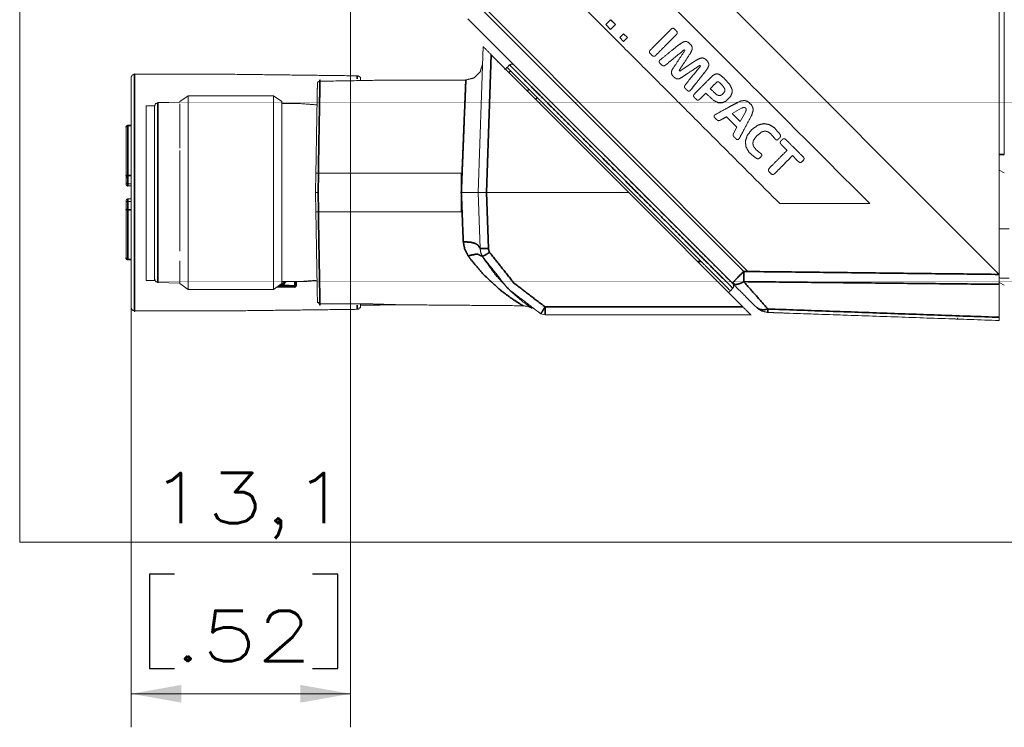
# Model space of a CAD drawing. Header units: millimetres. Extents: x 4 to 836, y 5 to 589.
# Tile 56 of 145: x 445 to 504, y 229 to 271. Entities that reach past the tile are written whole.
import ezdxf

# ---------------------------------------------------------------- set-up
doc = ezdxf.new("R2010")
doc.units = ezdxf.units.MM
doc.layers.add('1', color=7, linetype='Continuous', true_color=0xffffff)
doc.styles.add('ideas_simplex', font='simplex.shx')
doc.dimstyles.get("Standard").update_dxf_attribs({"dimtxt": 0.18, "dimasz": 0.18, "dimexe": 0.18, "dimexo": 0.0625, "dimgap": 0.09, "dimtad": 0, "dimtih": 1, "dimtoh": 1, "dimdec": 4, "dimzin": 0, "dimdsep": 46, "dimtxsty": 'Standard', "dimcen": 0.09, "dimadec": 0, "dimazin": 0, "dimtfac": 1, "dimtdec": 4, "dimtofl": 0, "dimtmove": 0, "dimatfit": 3, "dimfxl": 1, "dimtolj": 1, "dimtzin": 0, "dimarcsym": 0})

# ---------------------------------------------------------------- blocks, each defined once
blk = doc.blocks.new('_U10')
at = {"layer": '1', "color": 152, "lineweight": 13}
for p, q in [((465.108264, 289.515365), (465.108264, 228.737172)), ((452.011736, 258.132713), (452.011736, 228.737172))]:
    blk.add_line(p, q, dxfattribs=at)
at = {"layer": '1', "color": 87, "lineweight": 25}
for p, q in [((454.602983, 237.862172), (453.102983, 237.862172)), ((453.102983, 237.862172), (453.102983, 232.237172)), ((464.337983, 237.862172), (462.837983, 237.862172)), ((464.337983, 232.237172), (464.337983, 237.862172)), ((453.102983, 232.237172), (454.602983, 232.237172)), ((462.837983, 232.237172), (464.337983, 232.237172))]:
    blk.add_line(p, q, dxfattribs=at)
at = {"layer": '1', "color": 27, "lineweight": 13}
blk.add_line((452.011736, 230.737172), (465.108264, 230.737172), dxfattribs=at)
at = {"layer": '1', "color": 27, "lineweight": 18}
for points in [[(452.011736, 230.737172), (455.011735, 231.266153), (455.011738, 230.208191)], [(465.108264, 230.737172), (462.108265, 230.208191), (462.108262, 231.266153)]]:
    blk.add_solid(points, dxfattribs=at)
at = {"layer": '1', "color": 87, "linetype": 'Continuous', "lineweight": 25, "char_height": 3, "attachment_point": 7, "line_spacing_factor": 1.204819, "style": 'ideas_simplex'}
for s, insert in [('\\W1.3286;13,1', (453.089483, 239.997172)), ('\\W1.2776;.52', (454.574483, 232.684672))]:
    blk.add_mtext(s, dxfattribs=dict(at, insert=insert))

msp = doc.modelspace()

# ---------------------------------------------------------------- linework, layer by layer
at = {"layer": '1', "color": 251, "linetype": 'Continuous', "lineweight": 18}
for q in [(445.362, 354.225), (548.758, 239.775)]:
    msp.add_line((445.362, 239.775), q, dxfattribs=at)
at = {"layer": '1', "color": 143, "linetype": 'Continuous', "lineweight": 18}
for p, q in [((503.808, 262.9), (503.808, 331.1)), ((504.108, 331.1), (504.108, 262.9)), ((503.808, 261.973), (504.108, 261.8)), ((503.808, 255.273), (504.108, 255.1))]:
    msp.add_line(p, q, dxfattribs=at)
at = {"layer": '1', "color": 18, "linetype": 'Continuous', "lineweight": 18}
for p, q in [((503.805, 255.751), (473.323, 286.251)), ((503.808, 255.751), (473.327, 286.251)), ((473.323, 271.434), (488.814, 255.934)), ((488.814, 255.934), (503.805, 255.751))]:
    msp.add_line(p, q, dxfattribs=at)
at = {"layer": '1', "color": 252, "linetype": 'Continuous', "lineweight": 35}
msp.add_line((473.073, 271.414), (488.56, 255.928), dxfattribs=at)
at = {"layer": '1', "color": 252, "linetype": 'Continuous', "lineweight": 18}
for p, q in [((487.887, 255.221), (472.108, 271)), ((474.593, 268.242), (474.442, 268.101)), ((474.442, 268.101), (474.649, 267.894)), ((474.649, 267.894), (475.745, 266.797)), ((475.745, 266.797), (476.245, 266.297)), ((486.029, 256.514), (476.245, 266.297)), ((503.808, 253.192), (503.808, 255.161)), ((487.909, 254.927), (487.767, 254.775)), ((490.203, 253.475), (490.203, 253.475)), ((490.952, 253.449), (500.946, 253.1))]:
    msp.add_line(p, q, dxfattribs=at)
at = {"layer": '1', "color": 163, "linetype": 'Continuous', "lineweight": 18}
for p, q in [((480.619, 270.933), (480.334, 270.648)), ((480.904, 270.648), (480.619, 270.933)), ((480.908, 270.648), (480.622, 270.933)), ((480.334, 270.648), (480.619, 270.362)), ((480.619, 270.362), (480.904, 270.648)), ((481.391, 270.107), (481.159, 269.875)), ((481.159, 269.875), (481.391, 269.643)), ((481.623, 269.875), (481.391, 270.107)), ((481.391, 269.643), (481.623, 269.875)), ((481.627, 269.875), (481.394, 270.107)), ((481.394, 269.643), (481.627, 269.875)), ((451.712, 261.632), (451.712, 261.558))]:
    msp.add_line(p, q, dxfattribs=at)
at = {"layer": '1', "color": 5, "linetype": 'Continuous', "lineweight": 35}
for p, q in [((484.552, 270.064), (484.555, 270.064)), ((485.356, 268.903), (485.359, 268.903)), ((488.43, 265.663), (488.434, 265.663)), ((490.732, 264.094), (490.729, 264.094)), ((492.114, 262.551), (492.118, 262.551))]:
    msp.add_line(p, q, dxfattribs=at)
at = {"layer": '1', "color": 27, "linetype": 'Continuous', "lineweight": 18}
for p, q in [((472.712, 260.633), (473.016, 269.336)), ((473.498, 268.853), (481.706, 260.633)), ((455.412, 266.409), (454.912, 266.058)), ((461.012, 266.058), (460.512, 266.409)), ((454.912, 266.033), (453.612, 265.993)), ((463.012, 260.633), (463.032, 261.78)), ((463.182, 261.79), (463.182, 261.79)), ((463.182, 261.79), (471.711, 261.79)), ((471.711, 260.633), (471.711, 261.79)), ((463.032, 259.486), (463.012, 260.633)), ((471.711, 259.475), (471.711, 260.633)), ((472.828, 257.307), (472.712, 260.633)), ((481.706, 260.633), (473.211, 260.633)), ((481.706, 260.633), (488.513, 253.815)), ((463.182, 259.475), (463.182, 259.475)), ((471.711, 259.475), (463.182, 259.475)), ((453.612, 255.272), (454.912, 255.233)), ((454.912, 255.208), (455.412, 254.856)), ((460.512, 254.856), (461.012, 255.208)), ((476.451, 253.401), (476.704, 253.333)), ((488.995, 253.333), (476.704, 253.333))]:
    msp.add_line(p, q, dxfattribs=at)
at = {"layer": '1', "color": 27, "linetype": 'Continuous', "lineweight": 35}
for p, q in [((473.498, 268.853), (473.211, 260.633)), ((463.182, 261.79), (463.162, 260.633)), ((463.162, 260.633), (463.182, 259.475)), ((473.211, 260.633), (473.328, 257.307)), ((461.74, 255.017), (461.74, 254.999)), ((461.785, 255.058), (461.849, 255.078)), ((476.704, 253.815), (488.513, 253.815))]:
    msp.add_line(p, q, dxfattribs=at)
at = {"layer": '1', "color": 5, "linetype": 'Continuous', "lineweight": 18}
for p, q in [((484.806, 267.905), (485.733, 268.528)), ((484.727, 267.893), (484.73, 267.893)), ((488.43, 265.663), (487.864, 265.344)), ((488.434, 265.663), (487.868, 265.344)), ((487.527, 265.152), (487.531, 265.152)), ((488.157, 264.527), (487.527, 265.152)), ((487.864, 265.344), (488.346, 264.865)), ((488.346, 264.865), (488.662, 265.433)), ((488.989, 265.161), (488.993, 265.161)), ((487.952, 264.158), (488.157, 264.527))]:
    msp.add_line(p, q, dxfattribs=at)
at = {"layer": '1', "color": 163, "linetype": 'Continuous', "lineweight": 35}
for p, q in [((451.812, 264.641), (451.812, 264.629)), ((451.812, 261.657), (451.812, 261.558)), ((451.812, 256.637), (451.812, 256.624))]:
    msp.add_line(p, q, dxfattribs=at)
at = {"layer": '1', "color": 143, "linetype": 'Continuous', "lineweight": 35}
msp.add_line((504.108, 262.9), (503.808, 262.9), dxfattribs=at)
at = {"layer": '1', "color": 7, "linetype": 'Continuous', "lineweight": 18}
msp.add_line((490.706, 259.98), (496.077, 259.98), dxfattribs=at)
at = {"layer": '1', "color": 252, "linetype": 'Continuous', "lineweight": 18}
for points, knots in [([(503.808, 338.249), (503.808, 301.991), (503.808, 292.011), (503.808, 255.751)], [0, 0, 0.439507, 0.560477, 1, 1]), ([(474.871, 268.237), (474.866, 268.242), (474.78, 268.289), (474.733, 268.296), (474.649, 268.279), (474.593, 268.242)], [0, 0, 0.020371, 0.343799, 0.500448, 0.781267, 1, 1]), ([(479.983, 263.125), (480.369, 262.739), (481.387, 261.721), (482.406, 260.702), (483.4, 259.708), (484.348, 258.761), (485.225, 257.883), (486.012, 257.096), (486.691, 256.418), (487.244, 255.864), (487.66, 255.448), (487.904, 255.204)], [0, 0, 0.037779, 0.135182, 0.232584, 0.329987, 0.42739, 0.524792, 0.622195, 0.719597, 0.817, 0.914378, 1, 1]), ([(486.029, 256.514), (487.008, 255.535), (487.767, 254.775)], [0, 0, 0.51258, 1, 1]), ([(503.808, 255.751), (503.808, 255.441), (503.808, 255.161)], [0, 0, 0.499997, 1, 1]), ([(489.334, 253.774), (488.658, 254.451), (487.887, 255.221)], [0, 0, 0.488857, 1, 1]), ([(487.904, 255.204), (487.908, 255.2), (487.956, 255.114), (487.962, 255.067), (487.946, 254.982), (487.909, 254.927)], [0, 0, 0.020367, 0.343791, 0.500453, 0.781261, 1, 1]), ([(490.006, 253.482), (489.642, 253.564), (489.334, 253.774)], [0, 0, 0.499999, 1, 1]), ([(489.414, 253.703), (489.642, 253.564), (490.006, 253.482)], [0, 0, 0.417373, 1, 1]), ([(490.952, 253.449), (490.577, 253.462), (490.303, 253.471), (490.203, 253.475)], [0, 0, 0.333333, 0.666667, 1, 1]), ([(501.696, 253.074), (501.595, 253.077), (501.321, 253.087), (500.946, 253.1)], [0, 0, 0.333333, 0.666667, 1, 1]), ([(501.333, 253.152), (501.333, 253.152), (501.308, 253.087)], [0, 0, 0.000057, 1, 1]), ([(503.808, 253.192), (503.808, 253.049), (503.808, 253)], [0, 0, 0.500001, 1, 1])]:
    msp.add_open_spline(points, degree=1, knots=knots, dxfattribs=at)
at = {"layer": '1', "color": 7, "linetype": 'Continuous', "lineweight": 18}
for points in [[(496.077, 259.98), (478.401, 277.667)], [(476.002, 274.693), (490.706, 259.98)]]:
    msp.add_open_spline(points, degree=1, dxfattribs=at)
at = {"layer": '1', "color": 5, "linetype": 'Continuous', "lineweight": 18}
for points, knots in [([(482.983, 269.126), (484.073, 270.224), (484.19, 270.342), (484.262, 270.409), (484.311, 270.431), (484.357, 270.431), (484.406, 270.41), (484.579, 270.237), (484.6, 270.185), (484.598, 270.14), (484.58, 270.099), (484.552, 270.064)], [0, 0, 0.644651, 0.714149, 0.755175, 0.777484, 0.796438, 0.818813, 0.920691, 0.944049, 0.962682, 0.981369, 1, 1]), ([(484.552, 270.064), (483.912, 269.42), (483.344, 268.847), (483.272, 268.78), (483.223, 268.759), (483.178, 268.759), (483.128, 268.78), (482.955, 268.955), (482.935, 269.007), (482.937, 269.051), (482.952, 269.087), (482.983, 269.126)], [0, 0, 0.37818, 0.714564, 0.755433, 0.777626, 0.796579, 0.819077, 0.921525, 0.944725, 0.963412, 0.979377, 1, 1]), ([(483.575, 268.549), (484.696, 269.449), (484.962, 269.623), (485.092, 269.647), (485.149, 269.64), (485.261, 269.59), (485.44, 269.41), (485.488, 269.291), (485.484, 269.168), (485.381, 268.941), (485.356, 268.903)], [0, 0, 0.501279, 0.612252, 0.658465, 0.678407, 0.721025, 0.809622, 0.854308, 0.897306, 0.984068, 1, 1]), ([(484.985, 269.131), (484.33, 268.595), (483.913, 268.254), (483.834, 268.197), (483.784, 268.184), (483.755, 268.186), (483.709, 268.205), (483.566, 268.341), (483.526, 268.395), (483.515, 268.442), (483.524, 268.487), (483.561, 268.536), (483.575, 268.549)], [0, 0, 0.41223, 0.67516, 0.722391, 0.747835, 0.761702, 0.785956, 0.8822, 0.915089, 0.938426, 0.960923, 0.990841, 1, 1]), ([(485.916, 268.208), (485.212, 267.735), (485.007, 267.598), (484.783, 267.45), (484.759, 267.438), (484.644, 267.407), (484.543, 267.422), (484.406, 267.508), (484.297, 267.63), (484.249, 267.734), (484.245, 267.836), (484.297, 267.968), (485.034, 269.084)], [0, 0, 0.233386, 0.301239, 0.375242, 0.382785, 0.415358, 0.443678, 0.488062, 0.533237, 0.564825, 0.592881, 0.632055, 1, 1]), ([(485.034, 269.084), (485.043, 269.099), (485.044, 269.11), (485.04, 269.121), (485.028, 269.135), (485.016, 269.14), (485.005, 269.14), (484.991, 269.135), (484.985, 269.131)], [0, 0, 0.163358, 0.271439, 0.381864, 0.55537, 0.673606, 0.778445, 0.929813, 1, 1]), ([(485.356, 268.903), (485.023, 268.401), (484.744, 267.981), (484.719, 267.932), (484.717, 267.913), (484.721, 267.9), (484.727, 267.893)], [0, 0, 0.500205, 0.919428, 0.965253, 0.981235, 0.991979, 1, 1]), ([(485.733, 268.528), (485.987, 268.656), (486.122, 268.663), (486.246, 268.612), (486.41, 268.453), (486.473, 268.316), (486.474, 268.206), (486.402, 268.033), (486.06, 267.59), (485.684, 267.115), (485.424, 266.786), (485.356, 266.708), (485.335, 266.695), (485.294, 266.683), (485.257, 266.687), (485.206, 266.714), (485.064, 266.853), (485.03, 266.912), (485.026, 266.959), (485.044, 267.013), (485.199, 267.21), (485.963, 268.159)], [0, 0, 0.057862, 0.08522, 0.112493, 0.158956, 0.189617, 0.21186, 0.250044, 0.363716, 0.486837, 0.57218, 0.593168, 0.598163, 0.606882, 0.614303, 0.626181, 0.666448, 0.68034, 0.689901, 0.701399, 0.752375, 1, 1]), ([(486.122, 268.663), (486.125, 268.663), (486.249, 268.612), (486.413, 268.453), (486.476, 268.316), (486.477, 268.206), (486.406, 268.033), (486.063, 267.59), (485.688, 267.115), (485.428, 266.786), (485.359, 266.708), (485.338, 266.695), (485.297, 266.683), (485.295, 266.684)], [0, 0, 0.001198, 0.053364, 0.142235, 0.200881, 0.243425, 0.316461, 0.533886, 0.769383, 0.932622, 0.972765, 0.98232, 0.998997, 1, 1]), ([(484.727, 267.893), (484.738, 267.885), (484.753, 267.882), (484.769, 267.885), (484.806, 267.905)], [0, 0, 0.153491, 0.33002, 0.522753, 1, 1]), ([(485.963, 268.159), (485.972, 268.175), (485.973, 268.187), (485.968, 268.199), (485.956, 268.212), (485.945, 268.217), (485.935, 268.217), (485.921, 268.211), (485.916, 268.208)], [0, 0, 0.174562, 0.293232, 0.412163, 0.587591, 0.7003, 0.798159, 0.94503, 1, 1]), ([(485.615, 266.511), (485.917, 266.815), (486.452, 267.355), (486.715, 267.612), (486.869, 267.701), (486.991, 267.714), (487.11, 267.679), (487.37, 267.471), (487.735, 267.065), (487.865, 266.792), (487.872, 266.595), (487.784, 266.382), (487.479, 266.073), (487.247, 265.978), (487.055, 265.987), (486.776, 266.122), (486.34, 266.516), (486.295, 266.56)], [0, 0, 0.078892, 0.218975, 0.28672, 0.319557, 0.342078, 0.364928, 0.426265, 0.526871, 0.582609, 0.618817, 0.661301, 0.741256, 0.787525, 0.823007, 0.880087, 0.98832, 1, 1]), ([(487.329, 266.529), (487.422, 266.656), (487.441, 266.745), (487.421, 266.836), (487.303, 267.008), (487.175, 267.139), (487.085, 267.224), (487.044, 267.245), (487.01, 267.246), (486.972, 267.232), (486.856, 267.125), (486.562, 266.83)], [0, 0, 0.101548, 0.160193, 0.219627, 0.354221, 0.472457, 0.552393, 0.581838, 0.603408, 0.630007, 0.731542, 1, 1]), ([(486.562, 266.83), (486.946, 266.472), (487.062, 266.42), (487.142, 266.417), (487.229, 266.449), (487.329, 266.529)], [0, 0, 0.550855, 0.683867, 0.7685, 0.86539, 1, 1]), ([(486.295, 266.56), (486.024, 266.287), (485.896, 266.165), (485.848, 266.147), (485.803, 266.148), (485.757, 266.169), (485.604, 266.317), (485.572, 266.37), (485.566, 266.417), (485.58, 266.464), (485.615, 266.511)], [0, 0, 0.338025, 0.493007, 0.538554, 0.57837, 0.622701, 0.80999, 0.863922, 0.905434, 0.948368, 1, 1]), ([(487.527, 265.152), (487.283, 265.014), (487.125, 264.929), (487.06, 264.919), (487.001, 264.938), (486.981, 264.951), (486.87, 265.058), (486.807, 265.131), (486.793, 265.174), (486.796, 265.211), (486.815, 265.247), (486.868, 265.289), (487.669, 265.724), (488.011, 265.911), (488.407, 266.1), (488.616, 266.125), (488.781, 266.073), (489.008, 265.877), (489.107, 265.702), (489.125, 265.53), (489.031, 265.239), (488.989, 265.161)], [0, 0, 0.066204, 0.108442, 0.123911, 0.138604, 0.144035, 0.18043, 0.203133, 0.213749, 0.222643, 0.232117, 0.248096, 0.462805, 0.554557, 0.658023, 0.707666, 0.748501, 0.819033, 0.866385, 0.907054, 0.979195, 1, 1]), ([(488.662, 265.433), (488.712, 265.552), (488.714, 265.607), (488.697, 265.648), (488.647, 265.698), (488.605, 265.716), (488.556, 265.715), (488.43, 265.663)], [0, 0, 0.243174, 0.346848, 0.431054, 0.564774, 0.649896, 0.743212, 1, 1]), ([(488.989, 265.161), (488.602, 264.435), (488.346, 263.955), (488.293, 263.856), (488.254, 263.812), (488.219, 263.794), (488.182, 263.791), (488.141, 263.805), (488.065, 263.871), (487.973, 263.963), (487.936, 264.021), (487.927, 264.069), (487.938, 264.128), (487.952, 264.158)], [0, 0, 0.392022, 0.650837, 0.704723, 0.732882, 0.751527, 0.768993, 0.789582, 0.837435, 0.899644, 0.932434, 0.955944, 0.984438, 1, 1]), ([(489.3, 262.678), (488.889, 263.019), (488.696, 263.356), (488.66, 263.687), (488.763, 264.027), (489.029, 264.381), (489.421, 264.662), (489.761, 264.745), (490.084, 264.691), (490.4, 264.498), (490.729, 264.094)], [0, 0, 0.130156, 0.22485, 0.305785, 0.392305, 0.500318, 0.617824, 0.703155, 0.782947, 0.873123, 1, 1]), ([(490.729, 264.094), (490.755, 264.021), (490.751, 263.967), (490.723, 263.914), (490.591, 263.786), (490.546, 263.768), (490.509, 263.77), (490.472, 263.786), (490.42, 263.842), (490.175, 264.141), (489.976, 264.272), (489.814, 264.299), (489.651, 264.259), (489.63, 264.249), (489.319, 264), (489.14, 263.74), (489.103, 263.57), (489.135, 263.413), (489.286, 263.2), (489.493, 263.029), (489.602, 262.95), (489.632, 262.907), (489.641, 262.869), (489.632, 262.829), (489.594, 262.774), (489.498, 262.679), (489.443, 262.65), (489.393, 262.645), (489.331, 262.662), (489.3, 262.678)], [0, 0, 0.020336, 0.034688, 0.050171, 0.098441, 0.111174, 0.121004, 0.131461, 0.151666, 0.25283, 0.315296, 0.358181, 0.402261, 0.40824, 0.512848, 0.595585, 0.64114, 0.683112, 0.75127, 0.821714, 0.856902, 0.870693, 0.881022, 0.891781, 0.909345, 0.944564, 0.960968, 0.974028, 0.991045, 1, 1]), ([(491.146, 263.153), (490.847, 263.45), (490.766, 263.532), (490.738, 263.583), (490.733, 263.63), (490.748, 263.676), (490.759, 263.694), (490.852, 263.792), (490.91, 263.836), (490.953, 263.848), (491.002, 263.842), (491.058, 263.807), (491.248, 263.618), (491.669, 263.2), (492.112, 262.76), (492.153, 262.704), (492.164, 262.656), (492.154, 262.608), (492.114, 262.551)], [0, 0, 0.150414, 0.191449, 0.212404, 0.22909, 0.246542, 0.25409, 0.302042, 0.328205, 0.34407, 0.361655, 0.385226, 0.481093, 0.692691, 0.9155, 0.940146, 0.957844, 0.975416, 1, 1]), ([(491.467, 262.835), (490.874, 262.237), (490.468, 261.828), (490.366, 261.731), (490.313, 261.709), (490.269, 261.711), (490.223, 261.732), (490.22, 261.734), (490.095, 261.854), (490.042, 261.92), (490.029, 261.968), (490.036, 262.014), (490.071, 262.07), (491.146, 263.153)], [0, 0, 0.229895, 0.38728, 0.425969, 0.441422, 0.453627, 0.467368, 0.468494, 0.515778, 0.538684, 0.552272, 0.564965, 0.583084, 1, 1]), ([(491.47, 262.835), (490.878, 262.237), (490.472, 261.828), (490.369, 261.731), (490.317, 261.709), (490.314, 261.71)], [0, 0, 0.519776, 0.87561, 0.963083, 0.998021, 1, 1]), ([(492.114, 262.551), (492.021, 262.458), (491.969, 262.429), (491.922, 262.424), (491.875, 262.439), (491.79, 262.514), (491.467, 262.835)], [0, 0, 0.154283, 0.223162, 0.278196, 0.33566, 0.468355, 1, 1])]:
    msp.add_open_spline(points, degree=1, knots=knots, dxfattribs=at)
for points in [[(484.338, 270.431), (484.334, 270.431)], [(485.086, 269.645), (485.082, 269.645)], [(483.2, 268.759), (483.204, 268.759)], [(486.069, 268.66), (486.066, 268.66)], [(483.778, 268.185), (483.782, 268.185)], [(485.939, 268.217), (485.943, 268.217)], [(484.63, 267.409), (484.633, 267.409)], [(486.965, 267.711), (486.961, 267.711)], [(485.285, 266.684), (485.289, 266.684)], [(485.829, 266.147), (485.833, 266.147)], [(487.113, 266.418), (487.109, 266.418)], [(487.171, 265.981), (487.174, 265.981)], [(488.567, 266.119), (488.564, 266.119)], [(488.58, 265.716), (488.584, 265.716)], [(487.531, 265.152), (487.363, 265.057)], [(489.795, 264.74), (489.792, 264.74)], [(488.194, 263.792), (488.197, 263.792)], [(489.832, 264.296), (489.835, 264.296)], [(490.966, 263.847), (490.963, 263.847)], [(490.532, 263.768), (490.535, 263.768)], [(489.404, 262.646), (489.407, 262.646)], [(491.934, 262.426), (491.938, 262.426)], [(490.295, 261.71), (490.299, 261.71)]]:
    msp.add_open_spline(points, degree=1, dxfattribs=at)
at = {"layer": '1', "color": 27, "linetype": 'Continuous', "lineweight": 18}
for points, knots in [([(473.016, 269.336), (473.052, 269.299), (473.157, 269.194), (473.498, 268.853)], [0, 0, 0.214416, 0.453371, 1, 1]), ([(472.98, 268.305), (472.834, 267.823), (472.702, 267.695), (472.47, 267.473), (472.244, 267.414), (471.98, 267.346)], [0, 0, 0.44345, 0.576624, 0.75737, 0.869748, 1, 1]), ([(452.212, 267.694), (452.115, 267.657), (452.07, 267.636), (452.012, 267.508)], [0, 0, 0.177157, 0.320788, 1, 1]), ([(452.012, 253.757), (452.012, 254.034), (452.012, 254.607), (452.012, 255.451), (452.012, 256.528), (452.012, 257.789), (452.012, 259.178), (452.012, 260.633), (452.012, 262.087), (452.012, 263.476), (452.012, 264.738), (452.012, 265.815), (452.012, 266.659), (452.012, 267.232), (452.012, 267.508)], [0, 0, 0.07141, 0.142842, 0.214274, 0.285705, 0.357137, 0.428569, 0.5, 0.571432, 0.642863, 0.714295, 0.785726, 0.857158, 0.92859, 1, 1]), ([(465.494, 267.598), (457.47, 267.694), (452.212, 267.694)], [0, 0, 0.604115, 1, 1]), ([(471.98, 267.346), (467.628, 267.346), (463.275, 267.272)], [0, 0, 0.499891, 1, 1]), ([(465.692, 267.512), (465.665, 267.512), (465.65, 267.541), (465.593, 267.572), (465.565, 267.587), (465.494, 267.598)], [0, 0, 0.500809, 0.630687, 0.849882, 0.917546, 1, 1]), ([(465.692, 267.512), (465.692, 267.512), (465.695, 267.313)], [0, 0, 0.000201, 1, 1]), ([(463.032, 261.78), (463.036, 262.008), (463.079, 264.515), (463.112, 266.351), (463.126, 267.199)], [0, 0, 0.027399, 0.351621, 0.675825, 1, 1]), ([(463.275, 267.272), (463.218, 267.264), (463.201, 267.252), (463.155, 267.234), (463.146, 267.199), (463.126, 267.199)], [0, 0, 0.069457, 0.12636, 0.310268, 0.492443, 1, 1]), ([(455.412, 266.409), (455.412, 266.409), (455.412, 266.409), (455.412, 265.265), (455.412, 263.203), (455.412, 260.633), (455.412, 258.062), (455.412, 256), (455.412, 254.856), (455.412, 254.856)], [0, 0, 0.003077, 0.074318, 0.2168, 0.359282, 0.501764, 0.644246, 0.786728, 0.92921, 1, 1]), ([(460.512, 254.856), (460.512, 254.856), (460.512, 256), (460.512, 258.062), (460.512, 260.633), (460.512, 263.203), (460.512, 265.265), (460.512, 266.409), (460.512, 266.409)], [0, 0, 0.074318, 0.2168, 0.359282, 0.501764, 0.644246, 0.786728, 0.92921, 1, 1]), ([(453.612, 265.993), (453.529, 265.959), (453.47, 265.935), (453.412, 265.795)], [0, 0, 0.153843, 0.29103, 1, 1]), ([(454.912, 263.283), (454.912, 263.283), (454.912, 264.015), (454.912, 264.874), (454.912, 265.226), (454.912, 265.52), (454.912, 265.753), (454.912, 265.922)], [0, 0, 0.000045, 0.191618, 0.460814, 0.595625, 0.730435, 0.865246, 1, 1]), ([(461.012, 266.058), (461.012, 265.922), (461.012, 264.874), (461.012, 262.987), (461.012, 260.633), (461.012, 258.279), (461.012, 256.391), (461.012, 255.745), (461.012, 255.344), (461.012, 255.208)], [0, 0, 0.071724, 0.214332, 0.356941, 0.499549, 0.642157, 0.784765, 0.85652, 0.928276, 1, 1]), ([(463.103, 265.865), (462.058, 265.944), (461.012, 265.944)], [0, 0, 0.500373, 1, 1]), ([(453.412, 255.471), (453.412, 255.771), (453.412, 256.353), (453.412, 257.184), (453.412, 258.216), (453.412, 259.388), (453.412, 261.877), (453.412, 263.049), (453.412, 264.081), (453.412, 264.912), (453.412, 265.495)], [0, 0, 0.090904, 0.181816, 0.272728, 0.36364, 0.454553, 0.636377, 0.727289, 0.818201, 0.909113, 1, 1]), ([(454.912, 257.141), (454.912, 257.25), (454.912, 258.279), (454.912, 259.426), (454.912, 260.025), (454.912, 260.633), (454.912, 262.987), (454.912, 263.139)], [0, 0, 0.024266, 0.214187, 0.404108, 0.499219, 0.594329, 0.971782, 1, 1]), ([(463.182, 261.79), (463.088, 261.789), (463.035, 261.783), (463.032, 261.78), (463.032, 261.78)], [0, 0, 0.427251, 0.855988, 0.97462, 1, 1]), ([(463.162, 260.633), (463.056, 260.633), (463.023, 260.633), (463.012, 260.633)], [0, 0, 0.495172, 0.747589, 1, 1]), ([(471.711, 260.633), (471.733, 260.633), (472.242, 260.633), (472.655, 260.633), (472.712, 260.633)], [0, 0, 0.014416, 0.356778, 0.78356, 1, 1]), ([(473.211, 260.633), (472.858, 260.633), (472.712, 260.633)], [0, 0, 0.499999, 1, 1]), ([(463.126, 254.066), (463.126, 254.066), (463.112, 254.914), (463.079, 256.751), (463.036, 259.258), (463.032, 259.486)], [0, 0, 0.000031, 0.324203, 0.648393, 0.972602, 1, 1]), ([(463.032, 259.486), (463.032, 259.485), (463.055, 259.479), (463.076, 259.477), (463.132, 259.475), (463.182, 259.475)], [0, 0, 0.025154, 0.356032, 0.501132, 0.785227, 1, 1]), ([(472.973, 256.821), (472.871, 257.05), (472.828, 257.307)], [0, 0, 0.49055, 1, 1]), ([(476.451, 253.401), (474.5, 254.896), (472.973, 256.821)], [0, 0, 0.499966, 1, 1]), ([(472.973, 256.821), (473.1, 256.618), (473.787, 255.676), (474.751, 254.658), (475.446, 254.076), (475.895, 253.753), (475.952, 253.714), (475.817, 253.806), (475.644, 253.931)], [0, 0, 0.028838, 0.177749, 0.384347, 0.554594, 0.729552, 0.813523, 0.938971, 1, 1]), ([(472.973, 256.821), (473.1, 256.618), (473.787, 255.676), (474.751, 254.658), (475.446, 254.076), (475.895, 253.753), (475.952, 253.714), (475.817, 253.806), (475.644, 253.931)], [0, 0, 0.028838, 0.177749, 0.384347, 0.554594, 0.729552, 0.813523, 0.938971, 1, 1]), ([(454.912, 255.208), (454.912, 255.242), (454.912, 255.344), (454.912, 255.512), (454.912, 255.745), (454.912, 256.039), (454.912, 256.391), (454.912, 256.564)], [0, 0, 0.156129, 0.312343, 0.468558, 0.624773, 0.780988, 0.937202, 1, 1]), ([(453.412, 255.471), (453.47, 255.33), (453.529, 255.306), (453.612, 255.272)], [0, 0, 0.70897, 0.846157, 1, 1]), ([(461.012, 255.322), (462.058, 255.322), (463.103, 255.4)], [0, 0, 0.499627, 1, 1]), ([(463.126, 254.066), (463.127, 254.066), (463.18, 254.066), (463.2, 254.066), (463.218, 254.001), (463.275, 253.994)], [0, 0, 0.008063, 0.539072, 0.638986, 0.949471, 1, 1]), ([(463.275, 253.994), (466.205, 253.994), (467.982, 253.94), (475.12, 253.884), (475.395, 253.884)], [0, 0, 0.241751, 0.388384, 0.977315, 1, 1]), ([(465.696, 253.994), (465.692, 253.754), (465.692, 253.754)], [0, 0, 0.999819, 1, 1]), ([(465.695, 253.92), (469.449, 253.94), (469.45, 253.94)], [0, 0, 0.999974, 1, 1]), ([(475.395, 253.884), (475.406, 253.883), (475.686, 253.841), (475.895, 253.753)], [0, 0, 0.017466, 0.264714, 1, 1]), ([(488.513, 253.815), (488.854, 253.473), (488.958, 253.369), (488.995, 253.333)], [0, 0, 0.552042, 0.788518, 1, 1]), ([(452.012, 253.757), (452.028, 253.742), (452.07, 253.629), (452.144, 253.602), (452.212, 253.571)], [0, 0, 0.573608, 0.841901, 0.921474, 1, 1]), ([(452.212, 253.571), (457.47, 253.571), (465.494, 253.668)], [0, 0, 0.395885, 1, 1]), ([(465.494, 253.668), (465.565, 253.679), (465.593, 253.693), (465.625, 253.755), (465.666, 253.764), (465.692, 253.754)], [0, 0, 0.074961, 0.136476, 0.381077, 0.623057, 1, 1])]:
    msp.add_open_spline(points, degree=1, knots=knots, dxfattribs=at)
for points in [[(473.861, 268.487), (473.861, 268.403)], [(460.512, 266.409), (455.412, 266.409)], [(454.912, 266.024), (454.912, 266.058)], [(455.412, 254.856), (460.512, 254.856)], [(475.378, 254.132), (475.147, 254.318)], [(475.378, 254.132), (475.147, 254.318)]]:
    msp.add_open_spline(points, degree=1, dxfattribs=at)
at = {"layer": '1', "color": 252, "linetype": 'Continuous', "lineweight": 18}
for points in [[(474.302, 267.961), (474.442, 268.101)], [(504.408, 258.465), (503.808, 258.463)], [(503.808, 255.537), (504.408, 255.535)], [(487.767, 254.775), (487.661, 254.668)], [(503.808, 253), (490.006, 253.482)]]:
    msp.add_open_spline(points, degree=1, dxfattribs=at)
at = {"layer": '1', "color": 252, "linetype": 'Continuous', "lineweight": 35}
for points in [[(474.649, 267.894), (474.552, 267.797)], [(475.647, 266.701), (475.745, 266.797)], [(476.245, 266.297), (476.146, 266.2)], [(485.819, 256.514), (486.029, 256.514)], [(488.56, 255.928), (503.808, 255.751)], [(503.808, 255.161), (488.56, 255.32)], [(490.006, 253.687), (503.808, 253.192)]]:
    msp.add_open_spline(points, degree=1, dxfattribs=at)
for points, knots in [([(487.909, 254.927), (487.657, 255.179), (487.232, 255.603), (486.667, 256.169), (485.974, 256.861), (485.17, 257.665), (484.274, 258.561), (483.307, 259.529), (482.291, 260.544), (480.211, 262.625), (479.195, 263.64), (478.228, 264.607), (477.332, 265.504), (476.528, 266.307), (475.835, 267), (475.27, 267.566), (474.845, 267.99), (474.593, 268.242)], [0, 0, 0.05022, 0.10643, 0.162654, 0.218879, 0.275103, 0.331327, 0.387551, 0.443776, 0.556224, 0.612449, 0.668673, 0.724897, 0.781121, 0.837346, 0.89357, 0.94978, 1, 1]), ([(487.887, 255.221), (487.911, 255.254), (487.933, 255.28), (488.007, 255.361), (488.076, 255.434), (488.189, 255.552), (488.219, 255.582), (488.296, 255.661), (488.56, 255.928)], [0, 0, 0.183017, 0.250093, 0.398236, 0.5004, 0.637766, 0.670146, 0.750821, 1, 1]), ([(488.56, 255.32), (488.558, 255.55), (488.558, 255.607), (488.56, 255.928)], [0, 0, 0.406692, 0.500507, 1, 1]), ([(487.887, 255.221), (488.05, 255.153), (488.191, 255.162), (488.284, 255.187), (488.405, 255.235), (488.56, 255.32)], [0, 0, 0.332438, 0.542721, 0.66618, 0.815822, 1, 1]), ([(488.56, 255.32), (489.33, 254.45), (490.006, 253.687)], [0, 0, 0.50947, 1, 1]), ([(489.334, 253.774), (489.514, 253.664), (489.746, 253.634), (490.006, 253.687)], [0, 0, 0.333333, 0.666665, 1, 1]), ([(490.006, 253.482), (490.004, 253.535), (490.004, 253.535), (490.006, 253.687)], [0, 0, 0.499981, 0.502993, 1, 1])]:
    msp.add_open_spline(points, degree=1, knots=knots, dxfattribs=at)
at = {"layer": '1', "color": 27, "linetype": 'Continuous', "lineweight": 35}
for points, knots in [([(452.212, 267.694), (452.212, 267.708), (452.212, 267.423), (452.212, 266.833), (452.212, 265.965), (452.212, 264.857), (452.212, 263.559), (452.212, 262.129), (452.212, 260.633), (452.212, 259.136), (452.212, 257.707), (452.212, 256.409), (452.212, 255.301), (452.212, 254.432), (452.212, 253.842), (452.212, 253.558), (452.212, 253.571)], [0, 0, 0.026768, 0.094373, 0.161977, 0.229582, 0.297186, 0.364791, 0.432396, 0.5, 0.567605, 0.63521, 0.702814, 0.770419, 0.838023, 0.905628, 0.973233, 1, 1]), ([(463.275, 267.272), (463.276, 267.346), (463.262, 266.478), (463.229, 264.6), (463.186, 262.036), (463.182, 261.79)], [0, 0, 0.075644, 0.37485, 0.67407, 0.973308, 1, 1]), ([(471.711, 260.633), (471.767, 262.036), (471.821, 263.378), (471.87, 264.6), (471.912, 265.649), (471.946, 266.478), (471.969, 267.052), (471.98, 267.346), (471.98, 267.346)], [0, 0, 0.133229, 0.266449, 0.399652, 0.532834, 0.665994, 0.799135, 0.932263, 1, 1]), ([(453.612, 265.993), (453.612, 265.993), (453.612, 265.682), (453.612, 265.077), (453.612, 264.214), (453.612, 263.142), (453.612, 261.925), (453.612, 260.633), (453.612, 259.34), (453.612, 258.123), (453.612, 257.052), (453.612, 256.189), (453.612, 255.584), (453.612, 255.272), (453.612, 255.272)], [0, 0, 0.037741, 0.114713, 0.191685, 0.268657, 0.345629, 0.422601, 0.499573, 0.576545, 0.653517, 0.73049, 0.807462, 0.884434, 0.961406, 1, 1]), ([(471.828, 257.705), (471.767, 259.229), (471.711, 260.633)], [0, 0, 0.53295, 1, 1]), ([(463.182, 259.475), (463.186, 259.229), (463.229, 256.665), (463.262, 254.787), (463.276, 253.92), (463.275, 253.994)], [0, 0, 0.026692, 0.32593, 0.625151, 0.924356, 1, 1]), ([(472.12, 256.859), (471.913, 257.262), (471.828, 257.705)], [0, 0, 0.50489, 1, 1]), ([(472.828, 257.307), (472.689, 257.517), (472.53, 257.6), (472.324, 257.662), (471.828, 257.705)], [0, 0, 0.332396, 0.5, 0.667605, 1, 1]), ([(472.973, 256.821), (472.651, 256.972), (472.12, 256.859)], [0, 0, 0.5, 1, 1]), ([(475.395, 253.884), (475.333, 253.92), (474.839, 254.23), (474.075, 254.787), (473.014, 255.762), (472.259, 256.665), (472.12, 256.859)], [0, 0, 0.09528, 0.302822, 0.512223, 0.7728, 0.963028, 1, 1]), ([(473.328, 257.307), (472.974, 257.299), (472.828, 257.307)], [0, 0, 0.499998, 1, 1]), ([(472.973, 256.821), (473.101, 256.887), (473.4, 257.064)], [0, 0, 0.499996, 1, 1]), ([(473.328, 257.307), (473.349, 257.178), (473.4, 257.064)], [0, 0, 0.509467, 1, 1]), ([(473.4, 257.064), (474.851, 255.235), (476.704, 253.815)], [0, 0, 0.500037, 1, 1]), ([(461.028, 255.056), (461.027, 255.061), (461.027, 255.072), (461.027, 255.089), (461.027, 255.107), (461.027, 255.127), (461.028, 255.147)], [0, 0, 0.192103, 0.364477, 0.546351, 0.704655, 0.859413, 1, 1]), ([(461.028, 255.147), (461.064, 255.122), (461.092, 255.105)], [0, 0, 0.500014, 1, 1]), ([(461.092, 255.101), (461.064, 255.069), (461.028, 255.056)], [0, 0, 0.500007, 1, 1]), ([(461.74, 255.017), (461.673, 255.021), (461.028, 255.056)], [0, 0, 0.097659, 1, 1]), ([(461.092, 255.105), (461.091, 255.104), (461.091, 255.103), (461.09, 255.103), (461.091, 255.102), (461.091, 255.101), (461.092, 255.101)], [0, 0, 0.152111, 0.30705, 0.45716, 0.626869, 0.795232, 1, 1]), ([(461.092, 255.101), (461.737, 255.061), (461.785, 255.058)], [0, 0, 0.926713, 1, 1]), ([(461.74, 254.999), (461.776, 255.002), (461.804, 255.011), (461.826, 255.025), (461.842, 255.047), (461.849, 255.078)], [0, 0, 0.191004, 0.3578, 0.52361, 0.728645, 1, 1]), ([(461.785, 255.058), (461.791, 255.042), (461.787, 255.03), (461.777, 255.023), (461.762, 255.019), (461.74, 255.017)], [0, 0, 0.32513, 0.532525, 0.672284, 0.811112, 1, 1]), ([(461.785, 255.058), (461.785, 255.174), (461.785, 255.322)], [0, 0, 0.455599, 1, 1]), ([(461.849, 255.078), (461.849, 255.194), (461.849, 255.301), (461.849, 255.322)], [0, 0, 0.483956, 0.917864, 1, 1]), ([(465.494, 253.668), (465.497, 253.842), (465.498, 253.915)], [0, 0, 0.933039, 1, 1]), ([(476.451, 253.401), (476.516, 253.502), (476.527, 253.52), (476.704, 253.815)], [0, 0, 0.459819, 0.501402, 1, 1]), ([(476.704, 253.333), (476.704, 253.475), (476.704, 253.815)], [0, 0, 0.502853, 1, 1])]:
    msp.add_open_spline(points, degree=1, knots=knots, dxfattribs=at)
for points in [[(465.497, 267.423), (465.494, 267.598)], [(460.741, 255.017), (461.74, 255.017)], [(461.028, 255.056), (460.796, 255.056)], [(460.925, 255.147), (461.028, 255.147)], [(461.028, 255.147), (461.14, 255.322)], [(461.23, 255.322), (461.092, 255.105)]]:
    msp.add_open_spline(points, degree=1, dxfattribs=at)
at = {"layer": '1', "color": 18, "linetype": 'Continuous', "lineweight": 18}
for points in [[(452.912, 265.803), (452.912, 265.809), (452.912, 265.259), (452.912, 264.207), (452.912, 262.766), (452.912, 261.094), (452.912, 259.371), (452.912, 257.783), (452.912, 256.504), (452.912, 255.671), (452.912, 255.375), (452.912, 255.38)], [(453.412, 265.803), (453.412, 265.809), (453.412, 265.259), (453.412, 264.207), (453.412, 262.766), (453.412, 261.094), (453.412, 259.371), (453.412, 257.783), (453.412, 256.504), (453.412, 255.671), (453.412, 255.375), (453.412, 255.38)]]:
    msp.add_open_spline(points, degree=1, knots=[0, 0, 0.050462, 0.155722, 0.260982, 0.366243, 0.471503, 0.576763, 0.682024, 0.787284, 0.892544, 0.997804, 1, 1], dxfattribs=at)
for points in [[(453.412, 265.803), (452.912, 265.803)], [(452.912, 255.381), (453.412, 255.381)]]:
    msp.add_open_spline(points, degree=1, dxfattribs=at)
at = {"layer": '1', "color": 163, "linetype": 'Continuous', "lineweight": 18}
for points, knots in [([(451.712, 264.541), (451.719, 264.579), (451.741, 264.611), (451.773, 264.633), (451.812, 264.641)], [0, 0, 0.245568, 0.497027, 0.748519, 1, 1]), ([(451.712, 264.532), (451.712, 264.539), (451.712, 264.541)], [0, 0, 0.500006, 1, 1]), ([(451.712, 264.532), (451.712, 264.231), (451.712, 263.766), (451.712, 263.159), (451.712, 262.437), (451.712, 261.632)], [0, 0, 0.2, 0.4, 0.6, 0.8, 1, 1]), ([(451.712, 261.558), (451.712, 261.443), (451.712, 261.346), (451.712, 261.281), (451.712, 261.258)], [0, 0, 0.249996, 0.499999, 0.75, 1, 1]), ([(451.712, 261.127), (451.712, 261.127), (451.712, 261.127), (451.712, 261.258)], [0, 0, 0.000053, 0.012574, 1, 1]), ([(451.712, 261.258), (451.719, 261.219), (451.741, 261.187), (451.773, 261.165), (451.812, 261.158)], [0, 0, 0.250004, 0.5, 0.749996, 1, 1]), ([(451.712, 261.127), (451.712, 261.126), (451.719, 261.093), (451.727, 261.082), (451.741, 261.061), (451.755, 261.051), (451.773, 261.039), (451.812, 261.031)], [0, 0, 0.455932, 0.688061, 0.7671, 0.851888, 0.893635, 0.940187, 1, 1]), ([(451.712, 260.153), (451.719, 260.19), (451.741, 260.223), (451.773, 260.245), (451.812, 260.253)], [0, 0, 0.24387, 0.495929, 0.747966, 1, 1]), ([(451.712, 260.008), (451.712, 260.116), (451.712, 260.153)], [0, 0, 0.499999, 1, 1]), ([(451.812, 260.108), (451.773, 260.1), (451.741, 260.078), (451.719, 260.045), (451.712, 260.008)], [0, 0, 0.251797, 0.503594, 0.755385, 1, 1]), ([(451.712, 259.967), (451.712, 259.967), (451.712, 259.999), (451.712, 260.008)], [0, 0, 0.000016, 0.494137, 1, 1]), ([(451.712, 259.967), (451.712, 259.946), (451.712, 259.946), (451.712, 259.871), (451.712, 259.871), (451.712, 259.755), (451.712, 259.633)], [0, 0, 0.120247, 0.120922, 0.377703, 0.378585, 0.69195, 1, 1]), ([(451.712, 259.633), (451.712, 258.829), (451.712, 258.106), (451.712, 257.499), (451.712, 257.035), (451.712, 256.734)], [0, 0, 0.2, 0.4, 0.6, 0.8, 1, 1]), ([(451.712, 256.726), (451.719, 256.691), (451.724, 256.684), (451.741, 256.659), (451.749, 256.653), (451.773, 256.638), (451.812, 256.624)], [0, 0, 0.277328, 0.36137, 0.544452, 0.610691, 0.773778, 1, 1])]:
    msp.add_open_spline(points, degree=1, knots=knots, dxfattribs=at)
at = {"layer": '1', "color": 163, "linetype": 'Continuous', "lineweight": 35}
for points, knots in [([(451.812, 264.629), (451.773, 264.621), (451.741, 264.6), (451.719, 264.568), (451.712, 264.532)], [0, 0, 0.251482, 0.502975, 0.754435, 1, 1]), ([(451.812, 264.629), (451.812, 264.32), (451.812, 264.183), (451.812, 263.844), (451.812, 263.222), (451.812, 262.481), (451.812, 262.03), (451.812, 261.657)], [0, 0, 0.199894, 0.264843, 0.400038, 0.599931, 0.799825, 0.911384, 1, 1]), ([(451.712, 261.632), (451.719, 261.642), (451.741, 261.65), (451.773, 261.655), (451.812, 261.657)], [0, 0, 0.249998, 0.500007, 0.749994, 1, 1]), ([(451.712, 261.558), (451.719, 261.558), (451.741, 261.558), (451.773, 261.558), (451.812, 261.558)], [0, 0, 0.25, 0.500004, 0.749996, 1, 1]), ([(451.812, 261.558), (451.812, 261.512), (451.812, 261.405), (451.812, 261.275), (451.812, 261.188), (451.812, 261.158)], [0, 0, 0.072545, 0.250743, 0.500494, 0.750249, 1, 1]), ([(451.812, 261.158), (451.812, 261.031), (451.812, 261.031)], [0, 0, 0.637036, 1, 1]), ([(451.812, 260.108), (451.812, 260.211), (451.812, 260.236), (451.812, 260.253)], [0, 0, 0.469234, 0.666516, 1, 1]), ([(451.812, 260.108), (451.812, 260.081), (451.812, 260.006), (451.812, 259.892), (451.812, 259.753), (451.812, 259.608)], [0, 0, 0.199999, 0.399999, 0.600001, 0.8, 1, 1]), ([(451.812, 259.608), (451.773, 259.61), (451.741, 259.616), (451.719, 259.624), (451.712, 259.633)], [0, 0, 0.251797, 0.503587, 0.755382, 1, 1]), ([(451.812, 259.608), (451.812, 259.235), (451.812, 258.784), (451.812, 258.044), (451.812, 257.421), (451.812, 257.082), (451.812, 256.945), (451.812, 256.637)], [0, 0, 0.088616, 0.200175, 0.400069, 0.599962, 0.735157, 0.800107, 1, 1]), ([(451.712, 256.734), (451.719, 256.697), (451.741, 256.665), (451.773, 256.644), (451.812, 256.637)], [0, 0, 0.250006, 0.500005, 0.749998, 1, 1])]:
    msp.add_open_spline(points, degree=1, knots=knots, dxfattribs=at)
at = {"layer": '1', "color": 163, "linetype": 'Continuous', "lineweight": 18}
for points in [[(452.012, 264.641), (451.812, 264.641)], [(451.812, 261.158), (452.012, 261.158)], [(451.812, 261.031), (452.012, 261.031)], [(452.012, 260.253), (451.812, 260.253)], [(452.012, 260.108), (451.812, 260.108)]]:
    msp.add_open_spline(points, degree=1, dxfattribs=at)
at = {"layer": '1', "color": 163, "linetype": 'Continuous', "lineweight": 35}
for points in [[(452.012, 264.629), (451.812, 264.629)], [(451.812, 261.657), (452.012, 261.657)], [(452.012, 259.608), (451.812, 259.608)], [(451.812, 256.637), (452.012, 256.637)]]:
    msp.add_open_spline(points, degree=1, dxfattribs=at)
at = {"layer": '1', "color": 143, "linetype": 'Continuous', "lineweight": 18}
for points, knots in [([(503.808, 261.973), (503.808, 262.044), (503.808, 262.245), (503.808, 262.545), (503.808, 262.9)], [0, 0, 0.249999, 0.5, 0.749998, 1, 1]), ([(503.808, 257.45), (503.808, 259.181), (503.808, 260.648), (503.808, 261.629), (503.808, 261.973)], [0, 0, 0.25, 0.5, 0.75, 1, 1]), ([(503.808, 255.273), (503.808, 255.344), (503.808, 255.545), (503.808, 255.845), (503.808, 256.2)], [0, 0, 0.249999, 0.5, 0.750003, 1, 1])]:
    msp.add_open_spline(points, degree=1, knots=knots, dxfattribs=at)

# ---------------------------------------------------------------- dimensions: what is measured, and where the dimension line sits
at = {"layer": '1', "color": 87, "linetype": 'Continuous', "lineweight": 25}
dim = msp.add_linear_dim(base=(452.012, 230.737), p1=(465.108, 293.418), p2=(452.012, 260.633), text='\\C87;13,1\\P[\\C87;\\H3.00;\\Fsimplex.shx;.52\\Fsimplex.shx;\\H3.00;\\C87; ]', dimstyle='Standard', override={"dimtxt": 3, "dimasz": 3, "dimexe": 2, "dimexo": 2.5, "dimgap": 1.5, "dimtad": 1, "dimtih": 0, "dimtoh": 0, "dimdec": 2, "dimlfac": 1, "dimzin": 8, "dimdsep": 44, "dimlunit": 2, "dimpost": '', "dimtxsty": 'ideas_simplex', "dimsah": 1, "dimse1": 0, "dimse2": 0, "dimsd1": 0, "dimsd2": 0, "dimclrd": 27, "dimclre": 152, "dimclrt": 87, "dimtol": 0, "dimtm": -0.1, "dimtfac": 0.5, "dimtdec": 2, "dimtofl": 1, "dimtmove": 0, "dimtzin": 8, "dimlwd": 13, "dimlwe": 13}, dxfattribs=at)
dim.commit()
dim.dimension.update_dxf_attribs({"geometry": '_U10', "text_midpoint": (458.72, 230.737), "dimtype": 160})

doc.saveas('drawing.dxf')
